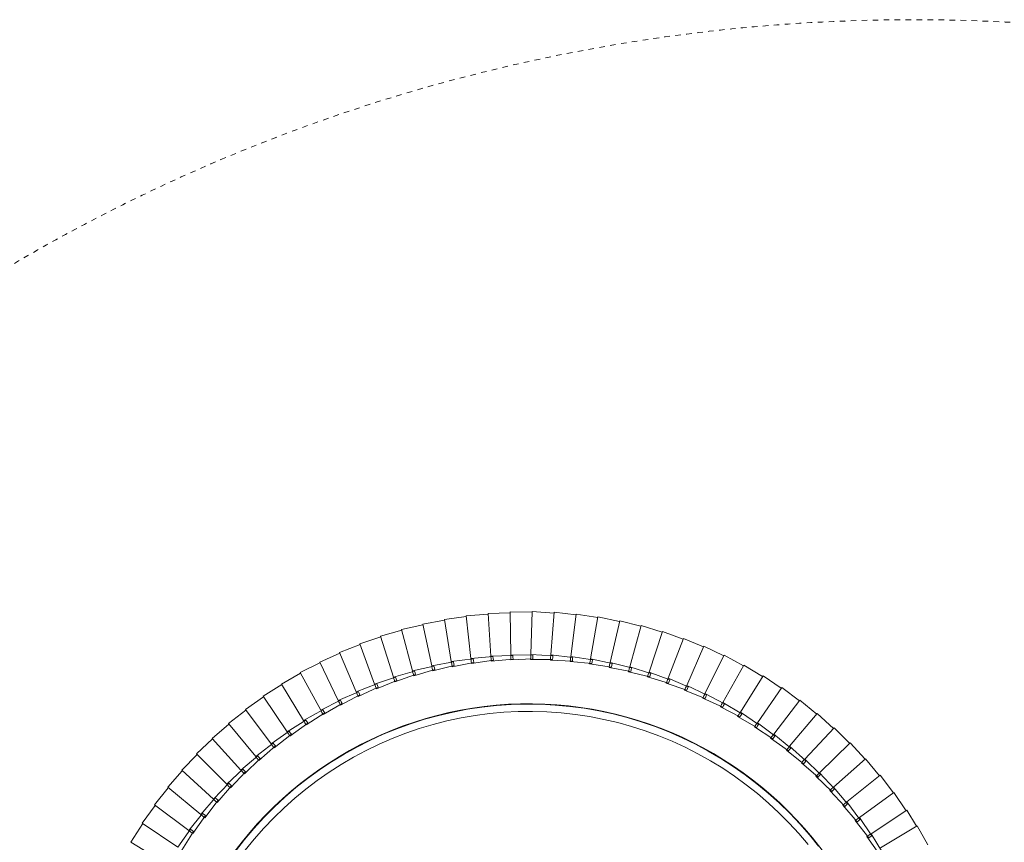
# Model space of a CAD drawing. Header units: millimetres. Extents: x -4228 to 3708, y -1329 to 7565.
# Tile 23 of 38: x -3691 to -3153, y 7116 to 7565. Entities that reach past the tile are written whole.
import ezdxf

# ---------------------------------------------------------------- set-up
doc = ezdxf.new("R2010")
doc.units = ezdxf.units.MM
doc.linetypes.add('Dash', pattern=[6, 3, -3])
doc.layers.add('A-ANNO-DIMS', color=7, linetype='Dash', lineweight=15, true_color=0xd2d2d2)
doc.layers.add('E-LITE-EQPM', color=7, linetype='Continuous', lineweight=20)

# ---------------------------------------------------------------- blocks, each defined once
blk = doc.blocks.new('64314-3L   _Suspended_tensor - 64314-44-3L SAMBA Black_ribbon beige pendant lamp ø450-3L-719562-Planta_PDF')
at = {"layer": 'E-LITE-EQPM'}
for p, q in [((531.42, 1.86), (520.92, 7.68)), ((519.45, -18.16), (531.42, 1.86)), ((539.83, -3.68), (531.23, 1.54)), ((527.06, -23.21), (539.83, -3.68)), ((549.57, -10.74), (539.62, -4.02)), ((535.87, -29.63), (549.57, -10.74)), ((558.95, -18.26), (549.34, -11.07)), ((525.53, -25.55), (515.7, -18.64)), ((516.79, -16.97), (527.06, -23.21)), ((544.37, -36.47), (558.95, -18.26)), ((567.97, -26.22), (558.71, -18.58)), ((524.75, -24.53), (525.33, -23.72)), ((534.23, -31.9), (524.75, -24.53)), ((525.33, -23.72), (525.92, -22.91)), ((526.29, -24.38), (525.53, -25.55)), ((525.92, -22.91), (535.87, -29.63)), ((526.84, -23.54), (526.29, -24.38)), ((527.06, -23.21), (526.84, -23.54)), ((552.53, -43.71), (567.97, -26.22)), ((576.59, -34.61), (567.71, -26.53)), ((533.5, -30.84), (534.13, -30.06)), ((542.62, -38.65), (533.5, -30.84)), ((534.13, -30.06), (534.75, -29.28)), ((535.05, -30.76), (534.23, -31.9)), ((534.75, -29.28), (544.37, -36.47)), ((535.64, -29.95), (535.05, -30.76)), ((535.87, -29.63), (535.64, -29.95)), ((541.95, -37.56), (542.61, -36.82)), ((550.68, -45.81), (541.95, -37.56)), ((542.61, -36.82), (543.27, -36.07)), ((543.49, -37.56), (542.62, -38.65)), ((543.27, -36.07), (552.53, -43.71)), ((544.12, -36.78), (543.49, -37.56)), ((544.37, -36.47), (544.12, -36.78)), ((560.33, -51.33), (576.59, -34.61)), ((584.8, -43.39), (576.32, -34.9)), ((550.05, -44.69), (550.75, -43.97)), ((558.38, -53.34), (550.05, -44.69)), ((551.6, -44.76), (550.68, -45.81)), ((550.75, -43.97), (551.45, -43.25)), ((551.45, -43.25), (560.33, -51.33)), ((552.27, -44), (551.6, -44.76)), ((552.53, -43.71), (552.27, -44)), ((567.75, -59.32), (584.8, -43.39)), ((592.58, -52.57), (584.52, -43.67)), ((557.81, -52.19), (558.54, -51.51)), ((565.71, -61.23), (557.81, -52.19)), ((559.35, -52.34), (558.38, -53.34)), ((558.54, -51.51), (559.27, -50.83)), ((559.27, -50.83), (567.75, -59.32)), ((560.06, -51.61), (559.35, -52.34)), ((560.33, -51.33), (560.06, -51.61)), ((574.79, -67.66), (592.58, -52.57)), ((599.91, -62.1), (592.28, -52.83)), ((565.96, -59.41), (566.72, -58.76)), ((566.72, -58.76), (574.79, -67.66)), ((565.2, -60.05), (565.96, -59.41)), ((572.66, -69.46), (565.2, -60.05)), ((566.73, -60.28), (565.71, -61.23)), ((567.47, -59.59), (566.73, -60.28)), ((567.75, -59.32), (567.47, -59.59)), ((581.41, -76.32), (599.91, -62.1)), ((606.78, -71.98), (599.6, -62.35)), ((572.2, -68.27), (572.99, -67.66)), ((579.2, -78.02), (572.2, -68.27)), ((573.72, -68.56), (572.66, -69.46)), ((572.99, -67.66), (573.78, -67.05)), ((574.49, -67.91), (573.72, -68.56)), ((573.78, -67.05), (581.41, -76.32)), ((574.79, -67.66), (574.49, -67.91)), ((587.62, -85.29), (606.78, -71.98)), ((613.16, -82.17), (606.45, -72.21)), ((578.8, -76.81), (579.62, -76.24)), ((585.32, -86.89), (578.8, -76.81)), ((580.31, -77.17), (579.2, -78.02)), ((579.62, -76.24), (580.44, -75.67)), ((581.11, -76.56), (580.31, -77.17)), ((580.44, -75.67), (587.62, -85.29)), ((581.41, -76.32), (581.11, -76.56)), ((584.99, -85.65), (585.83, -85.12)), ((591.01, -96.03), (584.99, -85.65)), ((585.83, -85.12), (586.68, -84.59)), ((587.3, -85.51), (586.47, -86.09)), ((586.68, -84.59), (593.38, -94.55)), ((587.62, -85.29), (587.3, -85.51)), ((593.38, -94.55), (613.16, -82.17)), ((619.05, -92.66), (612.83, -82.39)), ((586.47, -86.09), (585.32, -86.89)), ((590.74, -94.78), (591.61, -94.29)), ((596.26, -105.44), (590.74, -94.78)), ((592.2, -95.29), (591.01, -96.03)), ((591.61, -94.29), (592.48, -93.81)), ((593.05, -94.76), (592.2, -95.29)), ((592.48, -93.81), (598.7, -104.08)), ((593.38, -94.55), (593.05, -94.76)), ((598.7, -104.08), (619.05, -92.66)), ((624.42, -103.42), (618.7, -92.86)), ((596.04, -104.18), (596.93, -103.74)), ((601.05, -115.09), (596.04, -104.18)), ((597.48, -104.76), (596.26, -105.44)), ((596.93, -103.74), (597.83, -103.29)), ((598.36, -104.27), (597.48, -104.76)), ((597.83, -103.29), (603.55, -113.85)), ((598.7, -104.08), (598.36, -104.27)), ((603.55, -113.85), (624.42, -103.42)), ((629.27, -114.42), (624.07, -103.6)), ((600.89, -113.82), (601.8, -113.42)), ((605.37, -124.96), (600.89, -113.82)), ((602.3, -114.47), (601.05, -115.09)), ((601.8, -113.42), (602.72, -113.02)), ((603.2, -114.02), (602.3, -114.47)), ((602.72, -113.02), (607.92, -123.84)), ((603.55, -113.85), (603.2, -114.02)), ((607.92, -123.84), (629.27, -114.42)), ((633.59, -125.65), (628.91, -114.59)), ((605.27, -123.69), (606.2, -123.33)), ((606.2, -123.33), (607.13, -122.97)), ((607.13, -122.97), (611.81, -134.03)), ((609.21, -135.03), (605.27, -123.69)), ((606.64, -124.4), (605.37, -124.96)), ((607.57, -123.99), (606.64, -124.4)), ((607.92, -123.84), (607.57, -123.99)), ((611.81, -134.03), (633.59, -125.65)), ((637.37, -137.07), (633.22, -125.8)), ((609.17, -133.75), (610.12, -133.44)), ((612.56, -145.27), (609.17, -133.75)), ((610.12, -133.44), (611.07, -133.12)), ((611.45, -134.17), (610.51, -134.53)), ((611.07, -133.12), (615.21, -144.39)), ((611.81, -134.03), (611.45, -134.17)), ((610.51, -134.53), (609.21, -135.03)), ((615.21, -144.39), (637.37, -137.07)), ((640.59, -148.66), (636.99, -137.2)), ((613.89, -144.83), (612.56, -145.27)), ((612.59, -143.99), (613.55, -143.72)), ((615.42, -155.65), (612.59, -143.99)), ((613.55, -143.72), (614.51, -143.45)), ((614.84, -144.51), (613.89, -144.83)), ((614.51, -143.45), (618.11, -154.91)), ((615.21, -144.39), (614.84, -144.51)), ((618.11, -154.91), (640.59, -148.66)), ((643.25, -160.39), (640.21, -148.77)), ((616.76, -155.28), (615.42, -155.65)), ((615.5, -154.38), (616.48, -154.16)), ((617.77, -166.17), (615.5, -154.38)), ((616.48, -154.16), (617.45, -153.93)), ((617.73, -155.01), (616.76, -155.28)), ((617.45, -153.93), (620.5, -165.55)), ((618.11, -154.91), (617.73, -155.01)), ((620.5, -165.55), (643.25, -160.39)), ((645.35, -172.23), (642.86, -160.48)), ((619.13, -165.86), (617.77, -166.17)), ((617.92, -164.89), (618.9, -164.72)), ((619.62, -176.78), (617.92, -164.89)), ((618.9, -164.72), (619.89, -164.55)), ((620.12, -165.63), (619.13, -165.86)), ((619.89, -164.55), (622.37, -176.29)), ((620.5, -165.55), (620.12, -165.63)), ((620.99, -176.54), (619.62, -176.78)), ((619.83, -175.52), (620.82, -175.39)), ((620.96, -187.47), (619.83, -175.52)), ((620.82, -175.39), (621.81, -175.26)), ((621.99, -176.36), (620.99, -176.54)), ((621.81, -175.26), (623.73, -187.12)), ((622.37, -176.29), (621.99, -176.36)), ((622.37, -176.29), (645.35, -172.23)), ((646.87, -184.16), (644.95, -172.31)), ((622.34, -187.29), (620.96, -187.47)), ((621.23, -186.22), (622.22, -186.14)), ((621.78, -198.21), (621.23, -186.22)), ((622.22, -186.14), (623.22, -186.06)), ((623.34, -187.17), (622.34, -187.29)), ((623.22, -186.06), (624.56, -197.99)), ((623.73, -187.12), (623.34, -187.17)), ((623.73, -187.12), (646.87, -184.16)), ((647.82, -196.15), (646.48, -184.22)), ((623.17, -198.1), (621.78, -198.21)), ((622.08, -208.98), (622.11, -196.97)), ((622.11, -196.97), (623.11, -196.94)), ((623.11, -196.94), (624.1, -196.91)), ((624.17, -198.02), (623.17, -198.1)), ((624.1, -196.91), (624.87, -208.89)), ((624.56, -197.99), (624.17, -198.02)), ((624.56, -197.99), (647.82, -196.15)), ((648.2, -208.17), (647.43, -196.19)), ((621.87, -219.75), (622.47, -207.76)), ((623.48, -208.94), (622.08, -208.98)), ((622.47, -207.76), (623.47, -207.78)), ((623.47, -207.78), (624.47, -207.79)), ((624.49, -208.91), (623.48, -208.94)), ((624.47, -207.79), (624.66, -219.8)), ((624.87, -208.89), (624.49, -208.91)), ((624.87, -208.89), (648.2, -208.17)), ((647.99, -220.2), (647.8, -208.19)), ((621.14, -230.5), (622.32, -218.55)), ((623.27, -219.78), (621.87, -219.75)), ((622.32, -218.55), (623.31, -218.62)), ((624.27, -219.79), (623.27, -219.78)), ((623.31, -218.62), (624.31, -218.68)), ((624.31, -218.68), (623.93, -230.68)), ((624.66, -219.8), (624.27, -219.79)), ((624.66, -219.8), (647.99, -220.2)), ((647.21, -232.2), (647.59, -220.2)), ((619.9, -241.2), (621.65, -229.32)), ((622.53, -230.59), (621.14, -230.5)), ((621.65, -229.32), (622.64, -229.44)), ((623.54, -230.66), (622.53, -230.59)), ((622.64, -229.44), (623.63, -229.55)), ((623.63, -229.55), (622.67, -241.52)), ((623.93, -230.68), (623.54, -230.66)), ((623.93, -230.68), (647.21, -232.2)), ((645.86, -244.15), (646.81, -232.18)), ((618.14, -251.83), (620.46, -240.05)), ((621.28, -241.36), (619.9, -241.2)), ((620.46, -240.05), (621.44, -240.21)), ((622.43, -240.37), (620.9, -252.28)), ((622.29, -241.47), (621.28, -241.36)), ((621.44, -240.21), (622.43, -240.37)), ((622.67, -241.52), (622.29, -241.47)), ((622.67, -241.52), (645.86, -244.15)), ((643.93, -256.02), (645.46, -244.11)), ((615.87, -262.36), (618.76, -250.71)), ((619.52, -252.05), (618.14, -251.83)), ((620.71, -251.12), (618.61, -262.94)), ((618.76, -250.71), (619.73, -250.91)), ((620.51, -252.22), (619.52, -252.05)), ((619.73, -250.91), (620.71, -251.12)), ((620.9, -252.28), (620.51, -252.22)), ((620.9, -252.28), (643.93, -256.02)), ((641.43, -267.78), (643.53, -255.96)), ((613.11, -272.77), (616.54, -261.27)), ((618.47, -261.78), (615.81, -273.48)), ((617.24, -262.65), (615.87, -262.36)), ((616.54, -261.27), (617.51, -261.52)), ((618.23, -262.86), (617.24, -262.65)), ((617.51, -261.52), (618.47, -261.78)), ((618.61, -262.94), (618.23, -262.86)), ((618.61, -262.94), (641.43, -267.78)), ((638.38, -279.42), (641.04, -267.71)), ((609.84, -283.04), (613.83, -271.71)), ((615.73, -272.31), (612.51, -283.88)), ((614.46, -273.13), (613.11, -272.77)), ((613.83, -271.71), (614.78, -272.01)), ((615.43, -273.39), (614.46, -273.13)), ((614.78, -272.01), (615.73, -272.31)), ((615.81, -273.48), (615.43, -273.39)), ((615.81, -273.48), (638.38, -279.42)), ((634.76, -290.89), (637.99, -279.32)), ((606.09, -293.14), (610.61, -282.02)), ((612.49, -282.71), (608.71, -294.1)), ((611.18, -283.46), (609.84, -283.04)), ((610.61, -282.02), (611.55, -282.36)), ((612.14, -283.76), (611.18, -283.46)), ((611.55, -282.36), (612.49, -282.71)), ((612.51, -283.88), (612.14, -283.76)), ((612.51, -283.88), (634.76, -290.89)), ((601.86, -303.04), (606.91, -292.15)), ((608.75, -292.93), (604.43, -304.14)), ((607.4, -293.62), (606.09, -293.14)), ((606.91, -292.15), (607.83, -292.54)), ((608.35, -293.97), (607.4, -293.62)), ((607.83, -292.54), (608.75, -292.93)), ((608.71, -294.1), (608.35, -293.97)), ((608.71, -294.1), (630.6, -302.17)), ((630.6, -302.17), (634.38, -290.78)), ((597.15, -312.74), (602.72, -302.1)), ((604.52, -302.97), (599.67, -313.95)), ((603.14, -303.59), (601.86, -303.04)), ((602.72, -302.1), (603.62, -302.53)), ((604.07, -303.98), (603.14, -303.59)), ((603.62, -302.53), (604.52, -302.97)), ((604.43, -304.14), (604.07, -303.98)), ((604.43, -304.14), (625.91, -313.25)), ((625.91, -313.25), (630.23, -302.04)), ((591.99, -322.19), (598.06, -311.83)), ((599.82, -312.79), (594.44, -323.52)), ((598.41, -313.34), (597.15, -312.74)), ((598.06, -311.83), (598.94, -312.31)), ((599.32, -313.78), (598.41, -313.34)), ((598.94, -312.31), (599.82, -312.79)), ((599.67, -313.95), (599.32, -313.78)), ((599.67, -313.95), (620.69, -324.08)), ((620.69, -324.08), (625.54, -313.1)), ((586.37, -331.39), (592.94, -321.33)), ((593.21, -322.86), (591.99, -322.19)), ((592.94, -321.33), (593.79, -321.85)), ((593.79, -321.85), (594.65, -322.37)), ((594.65, -322.37), (588.76, -332.84)), ((594.1, -323.34), (593.21, -322.86)), ((594.44, -323.52), (594.1, -323.34)), ((594.44, -323.52), (614.95, -334.65)), ((614.95, -334.65), (620.32, -323.91)), ((580.33, -340.3), (587.37, -330.58)), ((589.02, -331.69), (582.64, -341.86)), ((587.57, -332.11), (586.37, -331.39)), ((587.37, -330.58), (588.19, -331.13)), ((588.43, -332.63), (587.57, -332.11)), ((588.19, -331.13), (589.02, -331.69)), ((588.76, -332.84), (588.43, -332.63)), ((588.76, -332.84), (608.71, -344.94)), ((608.71, -344.94), (614.6, -334.47)), ((573.86, -348.92), (581.36, -339.54)), ((582.96, -340.73), (576.1, -350.59)), ((581.49, -341.08), (580.33, -340.3)), ((581.36, -339.54), (582.16, -340.14)), ((582.32, -341.65), (581.49, -341.08)), ((582.16, -340.14), (582.96, -340.73)), ((582.64, -341.86), (582.32, -341.65)), ((582.64, -341.86), (601.99, -354.91)), ((566.99, -357.21), (574.93, -348.21)), ((574.98, -349.75), (573.86, -348.92)), ((574.93, -348.21), (575.7, -348.84)), ((575.7, -348.84), (576.47, -349.47)), ((601.99, -354.91), (608.37, -344.74)), ((576.47, -349.47), (569.14, -358.99)), ((575.79, -350.36), (574.98, -349.75)), ((576.1, -350.59), (575.79, -350.36)), ((576.1, -350.59), (594.8, -364.55)), ((559.72, -365.17), (568.08, -356.55)), ((569.56, -357.89), (561.79, -367.05)), ((568.06, -358.1), (566.99, -357.21)), ((568.84, -358.74), (568.06, -358.1)), ((568.08, -356.55), (568.82, -357.22)), ((568.82, -357.22), (569.56, -357.89)), ((569.14, -358.99), (568.84, -358.74)), ((569.14, -358.99), (587.15, -373.83)), ((594.8, -364.55), (601.65, -354.69)), ((552.08, -372.76), (560.85, -364.56)), ((560.75, -366.11), (559.72, -365.17)), ((560.85, -364.56), (561.56, -365.27)), ((561.56, -365.27), (562.26, -365.97)), ((587.15, -373.83), (594.47, -364.31)), ((562.26, -365.97), (554.06, -374.74)), ((561.5, -366.78), (560.75, -366.11)), ((561.79, -367.05), (561.5, -366.78)), ((561.79, -367.05), (579.06, -382.73)), ((544.09, -379.99), (553.24, -372.21)), ((554.58, -373.69), (545.97, -382.05)), ((553.07, -373.75), (552.08, -372.76)), ((553.78, -374.46), (553.07, -373.75)), ((553.24, -372.21), (553.91, -372.95)), ((554.06, -374.74), (553.78, -374.46)), ((553.91, -372.95), (554.58, -373.69)), ((554.06, -374.74), (570.56, -391.24)), ((579.06, -382.73), (586.83, -373.58)), ((535.76, -386.82), (545.27, -379.49)), ((546.54, -381.03), (537.53, -388.97)), ((545.03, -381.02), (544.09, -379.99)), ((545.71, -381.77), (545.03, -381.02)), ((545.27, -379.49), (545.91, -380.26)), ((545.91, -380.26), (546.54, -381.03)), ((527.11, -393.24), (536.96, -386.38)), ((536.96, -386.38), (537.56, -387.18)), ((545.97, -382.05), (545.71, -381.77)), ((545.97, -382.05), (561.66, -399.33)), ((570.56, -391.24), (578.76, -382.47)), ((538.16, -387.98), (528.78, -395.48)), ((536.65, -387.89), (535.76, -386.82)), ((537.29, -388.67), (536.65, -387.89)), ((537.53, -388.97), (537.29, -388.67)), ((537.53, -388.97), (552.38, -406.98)), ((537.56, -387.18), (538.16, -387.98)), ((561.66, -399.33), (570.27, -390.96)), ((518.16, -399.24), (528.33, -392.86)), ((529.45, -394.51), (519.72, -401.55)), ((527.94, -394.36), (527.11, -393.24)), ((528.55, -395.16), (527.94, -394.36)), ((528.33, -392.86), (528.89, -393.69)), ((528.78, -395.48), (528.55, -395.16)), ((528.78, -395.48), (542.74, -414.17)), ((528.89, -393.69), (529.45, -394.51)), ((519.72, -401.55), (532.77, -420.9)), ((552.38, -406.98), (561.38, -399.04)), ((510.38, -407.19), (522.49, -427.14)), ((542.74, -414.17), (552.12, -406.67)), ((532.77, -420.9), (542.49, -413.86)), ((522.49, -427.14), (532.54, -420.57))]:
    blk.add_line(p, q, dxfattribs=at)
at = {"layer": 'E-LITE-EQPM', "flags": 128}
for points in [[(518.02, -364.67), (524.11, -359.74), (530, -354.57), (535.68, -349.16), (541.14, -343.53), (546.37, -337.69), (551.36, -331.65), (556.1, -325.41), (560.6, -318.98), (564.83, -312.38), (568.79, -305.62), (572.48, -298.7), (575.89, -291.64), (579.02, -284.46), (581.85, -277.15), (584.39, -269.73), (586.63, -262.22), (588.57, -254.62), (590.21, -246.96), (591.54, -239.23), (592.55, -231.46), (593.26, -223.65), (593.65, -215.82), (593.73, -207.98), (593.5, -200.15), (592.95, -192.33), (592.09, -184.53), (590.92, -176.78), (589.44, -169.08), (587.65, -161.45), (585.56, -153.9), (583.17, -146.43), (580.48, -139.07), (577.5, -131.82), (574.23, -124.69), (570.69, -117.7), (566.86, -110.86), (562.76, -104.17), (558.4, -97.66), (553.78, -91.33), (548.92, -85.18), (543.81, -79.24), (538.46, -73.5), (532.89, -67.98), (527.11, -62.69), (521.12, -57.63)], [(520.25, -51.84), (526.48, -56.87), (532.49, -62.14), (538.3, -67.65), (543.87, -73.38), (549.22, -79.33), (554.32, -85.5), (559.17, -91.86), (563.76, -98.41), (568.09, -105.13), (572.14, -112.03), (575.92, -119.08), (579.41, -126.28), (582.61, -133.61), (585.51, -141.06), (588.11, -148.63), (590.41, -156.29), (592.4, -164.04), (594.08, -171.86), (595.45, -179.74), (596.5, -187.67), (597.23, -195.64), (597.64, -203.62), (597.73, -211.62), (597.5, -219.62), (596.96, -227.6), (596.09, -235.55), (594.91, -243.46), (593.41, -251.32), (591.6, -259.11), (589.47, -266.83), (587.05, -274.45), (584.31, -281.97), (581.28, -289.37), (577.96, -296.64), (574.35, -303.78), (570.45, -310.77), (566.28, -317.59), (561.84, -324.25), (557.14, -330.72), (552.18, -337), (546.98, -343.07), (541.53, -348.93), (535.86, -354.57), (529.96, -359.98), (523.86, -365.15), (517.55, -370.06)]]:
    blk.add_lwpolyline(points, dxfattribs=at)
at = {"layer": 'E-LITE-EQPM'}
blk.add_arc((397.74, -209.93), 200.2, 297.3513, 56.255, dxfattribs=at)

msp = doc.modelspace()

# ---------------------------------------------------------------- linework, layer by layer
at = {"layer": 'A-ANNO-DIMS', "color": 7, "true_color": 0xf0f0f0}
msp.add_circle((-3202.81, 6594.11), 971, dxfattribs=at)

# ---------------------------------------------------------------- block references
at = {"layer": 'E-LITE-EQPM', "extrusion": (0, 0, -1), "rotation": 89.9999949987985}
msp.add_blockref('64314-3L   _Suspended_tensor - 64314-44-3L SAMBA Black_ribbon beige pendant lamp ø450-3L-719562-Planta_PDF', (3202.81, 6594.11), dxfattribs=at)

doc.saveas('drawing.dxf')
